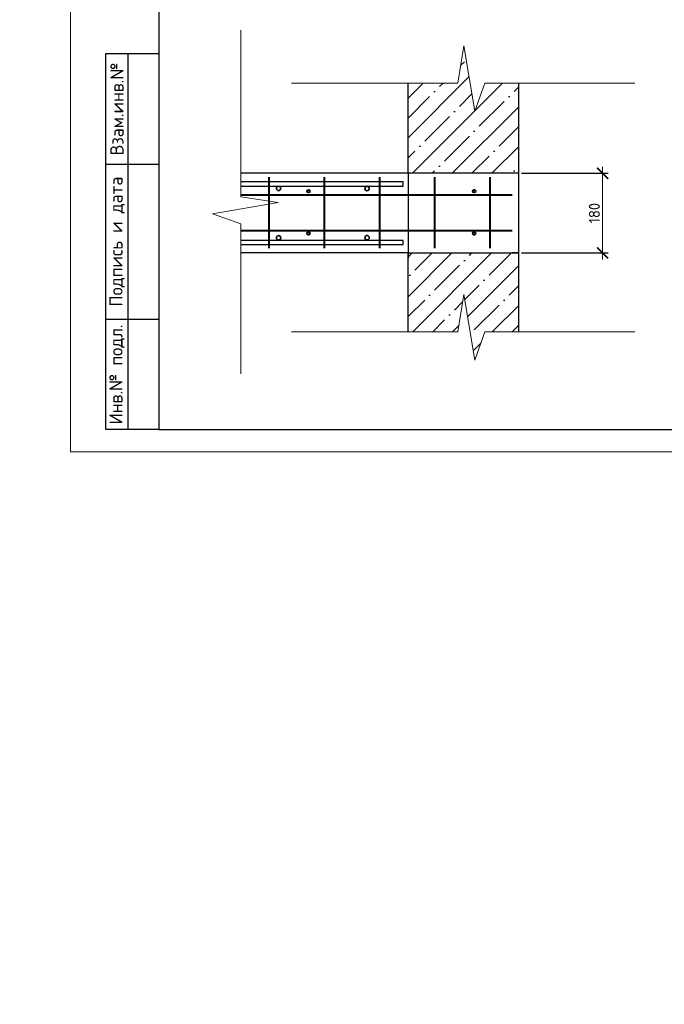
# Model space of a CAD drawing. Header units: millimetres. Extents: x 259029 to 2494469, y -731578 to -57567.
# Tile 213 of 252: x 468339 to 482916, y -526452 to -504193. Entities that reach past the tile are written whole.
import ezdxf
from ezdxf import colors
from ezdxf.entities.mleader import LeaderData, LeaderLine
from ezdxf.enums import TextEntityAlignment as Align
from ezdxf.math import Vec2, Vec3

# ---------------------------------------------------------------- set-up
doc = ezdxf.new("R2010")
doc.units = ezdxf.units.MM
doc.layers.get('Defpoints').update_dxf_attribs({"color": 140})
for name, color, linetype, lineweight in [('Армирование', 3, 'Continuous', 40), ('Армирование стержнями_ общее', 7, 'Continuous', 25), ('Выноски', 20, 'Continuous', 20), ('Размеры', 54, 'Continuous', 20), ('РАЗРЕЗЫ', 10, 'Continuous', 60), ('Символы 0.20', 1, 'Continuous', 20), ('Текст', 41, 'Continuous', 30), ('Тонкая', 81, 'Continuous', 20), ('ТОНКИЕ', 7, 'Continuous', 9)]:
    doc.layers.add(name, color=color, linetype=linetype, lineweight=lineweight)
doc.layers.add('ТОЛСТЫЕ_ОСНОВНЫЕ', color=6, linetype='Continuous')
doc.styles.add('style1', font='GOST_Common.ttf', dxfattribs={"height": 500})
doc.styles.add('ГОСТ', font='GOST_Common.ttf')
doc.dimstyles.new('ГОСТ', dxfattribs={"dimscale": 0, "dimtxt": 2.5, "dimasz": 2.5, "dimexe": 1.25, "dimexo": 0.625, "dimtad": 1, "dimdec": 0, "dimtxsty": 'ГОСТ', "dimblk": 'ARCHTICK', "dimcen": 2.5, "dimdle": 1.5, "dimclrd": 256, "dimclre": 256, "dimclrt": 256, "dimadec": 0, "dimazin": 0, "dimtfac": 1, "dimtdec": 0, "dimtmove": 1, "dimatfit": 3, "dimfxl": 2, "dimtfill": 1, "dimlwd": 0, "dimarcsym": 0})

# ---------------------------------------------------------------- blocks, each defined once
blk = doc.blocks.new('_None')
blk = doc.blocks.new('*U639')
at = {"layer": 'ТОЛСТЫЕ_ОСНОВНЫЕ'}
for p, q in [((8, 5), (8, 90)), ((8, 90), (20, 90)), ((13, 5), (13, 90)), ((8, 65), (20, 65)), ((8, 30), (20, 30)), ((20, 5), (8, 5))]:
    blk.add_line(p, q, dxfattribs=at)
at = {"layer": 'ТОЛСТЫЕ_ОСНОВНЫЕ', "color": 6}
blk.add_lwpolyline([(20, 5), (415, 5), (415, 292), (20, 292)], close=True, dxfattribs=at)
at = {"layer": 'ТОНКИЕ'}
blk.add_lwpolyline([(0, 0), (420, 0), (420, 297), (0, 297)], close=True, dxfattribs=at)
at = {"layer": 'Текст', "style": 'style1'}
for s, p in [('Взам.инв.№', (10.5, 77.5)), ('Подпись и дата', (10.5, 47.5)), ('Инв.№ подл.', (10.5, 17.5))]:
    blk.add_text(s, height=3, rotation=90, dxfattribs=at).set_placement(p, align=Align.MIDDLE)
blk = doc.blocks.new('_ArchTick')
at = {"color": 0, "linetype": 'ByBlock', "const_width": 0.15}
blk.add_lwpolyline([(-0.5, -0.5), (0.5, 0.5)], dxfattribs=at)
blk = doc.blocks.new('*D658')
at = {"layer": 'Defpoints', "color": 0, "lineweight": -2, "transparency": 16777216}
for p in [(479623, -507666), (479623, -509466), (481521, -509466)]:
    blk.add_point(p, dxfattribs=at)
at = {"layer": 'Размеры', "lineweight": -2, "transparency": 16777216}
for p, q in [((479685, -507666), (481646, -507666)), ((479685, -509466), (481646, -509466))]:
    blk.add_line(p, q, dxfattribs=at)
at = {"layer": 'Размеры', "lineweight": 0, "transparency": 16777216}
blk.add_line((481521, -507516), (481521, -509616), dxfattribs=at)
at = {"layer": 'Размеры', "lineweight": 0, "transparency": 16777216, "xscale": 250, "yscale": 250, "zscale": 250}
for p, rotation in [((481521, -507666), 90), ((481521, -509466), 270)]:
    blk.add_blockref('_ArchTick', p, dxfattribs=dict(at, rotation=rotation))
at = {"layer": 'Размеры', "transparency": 16777216, "insert": (481334, -508566), "char_height": 250, "attachment_point": 5, "rotation": 90, "style": 'ГОСТ', "bg_fill": 3, "box_fill_scale": 1.1, "bg_fill_color": 256, "bg_fill_true_color": 13158600, "bg_fill_transparency": 0}
blk.add_mtext('180', dxfattribs=at)
blk = doc.blocks.new('ааапп')
at = {"layer": 'Символы 0.20'}
ml = blk.add_multileader_mtext('Standard', dxfattribs=at)
ml.set_content('по7(л.6)', color=256, style='ГОСТ')
ml.set_leader_properties(color=256, linetype='ByLayer', lineweight=-1)
ml.set_arrow_properties(name='NONE')
ml.build(insert=Vec2(0, 0))
ml.multileader.update_dxf_attribs({"text_left_attachment_type": 6, "text_right_attachment_type": 6, "dogleg_length": 0.25, "arrow_head_size": 200, "scale": 100})
ctx = ml.context
ctx.base_point, ctx.scale, ctx.char_height, ctx.arrow_head_size, ctx.landing_gap_size, ctx.plane_origin = Vec3(609782.7, -570717.4), 100, 250, 200, 25, Vec3(612513.4, -570395.2)
ctx.left_attachment, ctx.right_attachment = 6, 6
notes = []
notes.append((ctx, [(1, (1, 1, 0), (610957.7, -570717.4), (-1, 0), 25, [(0, [(611147.2, -569654.4)], 0, [])])]))
ctx.mtext.insert, ctx.mtext.width, ctx.mtext.defined_height, ctx.mtext.flow_direction = Vec3(609807.7, -570417.4), 1094.387, 742.8, 5
ml = blk.add_multileader_mtext('Standard', dxfattribs=at)
ml.set_content('4(л.6)', color=256, style='ГОСТ')
ml.set_leader_properties(color=256, linetype='ByLayer', lineweight=-1)
ml.set_arrow_properties(name='NONE')
ml.build(insert=Vec2(0, 0))
ml.multileader.update_dxf_attribs({"text_left_attachment_type": 6, "text_right_attachment_type": 6, "dogleg_length": 0.25, "arrow_head_size": 200, "scale": 100})
ctx = ml.context
ctx.base_point, ctx.scale, ctx.char_height, ctx.arrow_head_size, ctx.landing_gap_size, ctx.plane_origin = Vec3(611257.3, -571855.8), 100, 250, 200, 25, Vec3(612471.5, -574008.5)
ctx.left_attachment, ctx.right_attachment = 6, 6
notes.append((ctx, [(0, (1, 1, 0), (611232.3, -571855.8), (1, 0), 25, [(0, [(611050.1, -572508.2)], 0, [])])]))
ctx.mtext.insert, ctx.mtext.width, ctx.mtext.defined_height, ctx.mtext.flow_direction = Vec3(611282.3, -571555.8), 1018.139, 759.8, 5
ml = blk.add_multileader_mtext('Standard', dxfattribs=at)
ml.set_content('4(л.6)', color=256, style='ГОСТ')
ml.set_leader_properties(color=256, linetype='ByLayer', lineweight=-1)
ml.set_arrow_properties(name='NONE')
ml.build(insert=Vec2(0, 0))
ml.multileader.update_dxf_attribs({"text_left_attachment_type": 6, "text_right_attachment_type": 6, "dogleg_length": 0.25, "arrow_head_size": 200, "scale": 100})
ctx = ml.context
ctx.base_point, ctx.scale, ctx.char_height, ctx.arrow_head_size, ctx.landing_gap_size, ctx.plane_origin = Vec3(611257.3, -575385.8), 100, 250, 200, 25, Vec3(612471.5, -577538.5)
ctx.left_attachment, ctx.right_attachment = 6, 6
notes.append((ctx, [(0, (1, 1, 0), (611232.3, -575385.8), (1, 0), 25, [(0, [(611050.1, -576038.2)], 0, [])])]))
ctx.mtext.insert, ctx.mtext.width, ctx.mtext.defined_height, ctx.mtext.flow_direction = Vec3(611282.3, -575085.8), 1018.139, 759.8, 5
ml = blk.add_multileader_mtext('Standard', dxfattribs=at)
ml.set_content('4(л.6)', color=256, style='ГОСТ')
ml.set_leader_properties(color=256, linetype='ByLayer', lineweight=-1)
ml.set_arrow_properties(name='NONE')
ml.build(insert=Vec2(0, 0))
ml.multileader.update_dxf_attribs({"text_left_attachment_type": 6, "text_right_attachment_type": 6, "dogleg_length": 0.25, "arrow_head_size": 200, "scale": 100})
ctx = ml.context
ctx.base_point, ctx.scale, ctx.char_height, ctx.arrow_head_size, ctx.landing_gap_size, ctx.plane_origin = Vec3(611257.3, -581853.8), 100, 250, 200, 25, Vec3(612471.5, -584006.4)
ctx.left_attachment, ctx.right_attachment = 6, 6
notes.append((ctx, [(0, (1, 1, 0), (611232.3, -581853.8), (1, 0), 25, [(0, [(611050.1, -582506.1)], 0, [])])]))
ctx.mtext.insert, ctx.mtext.width, ctx.mtext.defined_height, ctx.mtext.flow_direction = Vec3(611282.3, -581553.8), 1018.139, 759.8, 5
for ctx, leaders in notes:
    for number, flags, end, landing, length, lines in leaders:
        leader = LeaderData()
        leader.index, (leader.has_last_leader_line, leader.has_dogleg_vector, leader.attachment_direction) = number, flags
        leader.last_leader_point, leader.dogleg_vector, leader.dogleg_length = Vec3(end), Vec3(landing), length
        for number, points, colour, breaks in lines:
            line = LeaderLine()
            line.index, line.vertices, line.color, line.breaks = number, Vec3.list(points), colors.encode_raw_color(colour), breaks
            leader.lines.append(line)
        ctx.leaders.append(leader)

msp = doc.modelspace()

# ---------------------------------------------------------------- linework, layer by layer
at = {"layer": 'Тонкая', "color": 30, "linetype": 'ByBlock', "ltscale": 75}
msp.add_lwpolyline([(474482.7, -505625.8), (478247.6, -505625.8), (478379.1, -504784.6), (478631.7, -506264.3), (478857.7, -505625.8), (482249.1, -505625.8)], dxfattribs=at)

# ---------------------------------------------------------------- texts
at = {"layer": 'Выноски'}
note = msp.add_mtext_static_columns([''] * 2, width=18604.939, gutter_width=10240.1, height=0, dxfattribs=dict(at, insert=(295601.8, -509833), char_height=250, attachment_point=1, style='ГОСТ'))
for column, words in zip([note] + note.columns.linked_columns, ['\\pi8790.91665;Общие указания:\\P\\pi570.45,l346.2,t2000;1.^IСтроительство здания должно производиться в соответствии с проектом производства работ (ППР). при {\\H1.66663x; }\\P\\pi0,t346.2;отсутствии проекта ППР в производство строительно-монтажных работ запрещается. {\\H1.18896x; }\\P\\pi570.45,t2000;2.^IМонтаж сборных конструкций вести в соответствии с требованиями СП 70.13330.2012 "Несущие и {\\H1.54818x; }\\P\\pi0,t346.2;ограждающие конструкции "(акт.ред. СНиП 3.03.01-87*).{\\H1.62844x;\\C0; \\H0.61408x;\\P\\pi570.45,t2000;}3.^IВсе сварные работы следует вести в соответствии с ГОСТ 5264-80* "Ручная дуговая сварка.Соединения {\\H1.20169x; }\\P\\pi0,t346.2;сварные" и  ГОСТ 14098-2014 "Соединения сварные арматуры и закладных деталей железобетонных конструкций". {\\H1.54394x; }\\PСварку вести электродами типа Э42А. {\\H1.42985x;\\C0; \\H0.69937x;\\P\\pi570.45,t2000;}4.^IВсе металлические конструкции окрасить эмалью ПФ-1189 по ГОСТ 6465-79 в два слоя. Эмаль наносить на {\\H1.46788x; }\\P\\pi0,t346.2;грунтовку ГФ-021 по ГОСТ 25129-82 (первый слой - на заводе-изготовителе, второй слой - на монтаже).{\\H1.65521x;\\C0; \\H0.60415x;\\P\\pi10052.46968,l0,tz;\\H1.55946x; \\H0.64125x;\\P\\H1.64685x; \\H0.60722x;\\P\\pi812.5,l41.6675;\\H1.23852x; \\H0.80742x;\\P}', '']):
    column.text = words

# ---------------------------------------------------------------- leaders
at = {"layer": 'Символы 0.20'}
ml = msp.add_multileader_mtext('Standard', dxfattribs=at)
ml.set_content('4(л.6)', color=256, style='ГОСТ')
ml.set_leader_properties(color=256, linetype='ByLayer', lineweight=-1)
ml.set_arrow_properties(name='NONE')
ml.build(insert=Vec2(0, 0))
ml.multileader.update_dxf_attribs({"text_left_attachment_type": 6, "text_right_attachment_type": 6, "dogleg_length": 0.25, "arrow_head_size": 200, "scale": 100})
ctx = ml.context
ctx.base_point, ctx.scale, ctx.char_height, ctx.arrow_head_size, ctx.landing_gap_size, ctx.plane_origin = Vec3(372128.9, -504653.5), 100, 250, 200, 25, Vec3(374320.4, -504547.8)
ctx.left_attachment, ctx.right_attachment = 6, 6
notes = []
notes.append((ctx, [(1, (1, 1, 0), (372978.9, -504653.5), (-1, 0), 25, [(0, [(372899.1, -503886.6)], 0, [])])]))
ctx.mtext.insert, ctx.mtext.width, ctx.mtext.defined_height, ctx.mtext.flow_direction = Vec3(372153.9, -504353.5), 1094.387, 742.8, 5
ml = msp.add_multileader_mtext('Standard', dxfattribs=at)
ml.set_content('4(л.6)', color=256, style='ГОСТ')
ml.set_leader_properties(color=256, linetype='ByLayer', lineweight=-1)
ml.set_arrow_properties(name='NONE')
ml.build(insert=Vec2(0, 0))
ml.multileader.update_dxf_attribs({"text_left_attachment_type": 6, "text_right_attachment_type": 6, "dogleg_length": 0.25, "arrow_head_size": 200, "scale": 100})
ctx = ml.context
ctx.base_point, ctx.scale, ctx.char_height, ctx.arrow_head_size, ctx.landing_gap_size, ctx.plane_origin = Vec3(371759.6, -505626.5), 100, 250, 200, 25, Vec3(374250.6, -507910.7)
ctx.left_attachment, ctx.right_attachment = 6, 6
notes.append((ctx, [(1, (1, 1, 0), (372609.6, -505626.5), (-1, 0), 25, [(0, [(372767.4, -506400.4)], 0, [])])]))
ctx.mtext.insert, ctx.mtext.width, ctx.mtext.defined_height, ctx.mtext.flow_direction = Vec3(371784.6, -505326.5), 1094.387, 742.8, 5
for ctx, leaders in notes:
    for number, flags, end, landing, length, lines in leaders:
        leader = LeaderData()
        leader.index, (leader.has_last_leader_line, leader.has_dogleg_vector, leader.attachment_direction) = number, flags
        leader.last_leader_point, leader.dogleg_vector, leader.dogleg_length = Vec3(end), Vec3(landing), length
        for number, points, colour, breaks in lines:
            line = LeaderLine()
            line.index, line.vertices, line.color, line.breaks = number, Vec3.list(points), colors.encode_raw_color(colour), breaks
            leader.lines.append(line)
        ctx.leaders.append(leader)

# ---------------------------------------------------------------- next in the draw order: block references
at = {"layer": 'РАЗРЕЗЫ', "color": 2, "lineweight": -2, "rotation": 45.00000000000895}
msp.add_blockref('ааапп', (-370061.8, -617495.3), dxfattribs=at)

# ---------------------------------------------------------------- next in the draw order: hatches: boundary and pattern name
at = {"layer": 'РАЗРЕЗЫ', "lineweight": -2}
h = msp.add_hatch(dxfattribs=at)
h.set_pattern_fill('ANSI35', color=256, scale=100)
h.set_pattern_definition([(45, (-4967.55, 9649.5), (-449.0128, 449.0128), []), (45, (-4518.54, 9649.5), (-449.0128, 449.0128), [793.75, -158.75, 0, -158.75])])
h.paths.add_polyline_path([(479622.8, -505625.8), (478857.7, -505625.8), (478631.7, -506264.3), (478379.1, -504784.6), (478247.6, -505625.8), (477122.8, -505625.8), (477122.8, -507665.7), (479622.8, -507665.7)])
h.paths.add_polyline_path([(479622.8, -509465.7), (477122.8, -509465.7), (477122.8, -511247.8), (478247.6, -511247.8), (478379.1, -510406.6), (478631.7, -511886.4), (478857.7, -511247.8), (479622.8, -511247.8)])

# ---------------------------------------------------------------- next in the draw order: linework, layer by layer
at = {"color": 0, "lineweight": 35}
for centre in [(474193.8, -508006.8), (476193.8, -508010), (474193.8, -509124.6), (476193.8, -509121.5)]:
    msp.add_circle(centre, 50, dxfattribs=at)
at = {"layer": 'Армирование'}
for p, q in [((473972.8, -507755.9), (473972.8, -509355.9)), ((475222.8, -507755.9), (475222.8, -509355.9)), ((476472.8, -507755.9), (476472.8, -509355.9)), ((477722.8, -507755.9), (477722.8, -509355.9)), ((478972.8, -507755.9), (478972.8, -509355.9)), ((473341.2, -508155.9), (479472.8, -508155.9)), ((473341.2, -508955.9), (479472.8, -508955.9))]:
    msp.add_line(p, q, dxfattribs=at)
for centre in [(474868, -508072.7), (478618, -508072.7), (474868, -509024), (478618, -509024)]:
    msp.add_circle(centre, 30, dxfattribs=at)
at = {"layer": 'Армирование стержнями_ общее', "color": 0, "lineweight": 30}
for p, q in [((473341.2, -507854.4), (477011.8, -507854.4)), ((473341.2, -507954.4), (477011.8, -507954.4)), ((473341.2, -509177), (477011.8, -509177)), ((473341.2, -509277), (477011.8, -509277))]:
    msp.add_line(p, q, dxfattribs=at)
for points in [[(477011.8, -507954.4), (477011.8, -507854.4)], [(477011.8, -509277), (477011.8, -509177)]]:
    msp.add_lwpolyline(points, dxfattribs=at)
at = {"layer": 'РАЗРЕЗЫ', "color": 2, "lineweight": 30}
for p, q in [((477122.8, -507665.7), (477122.8, -505625.8)), ((479622.8, -507665.7), (479622.8, -505625.8)), ((479622.8, -507665.7), (477122.8, -507665.7)), ((477122.8, -511247.8), (477122.8, -509465.7)), ((477122.8, -509465.7), (479622.8, -509465.7)), ((479622.8, -511247.8), (479622.8, -509465.7))]:
    msp.add_line(p, q, dxfattribs=at)
at = {"layer": 'РАЗРЕЗЫ', "color": 2, "lineweight": -2}
for p, q in [((477122.8, -507665.7), (473341.2, -507665.7)), ((477122.8, -507665.7), (477122.8, -509592.3)), ((477122.8, -509465.7), (473341.2, -509465.7))]:
    msp.add_line(p, q, dxfattribs=at)
at = {"layer": 'Тонкая', "color": 30, "linetype": 'ByBlock', "ltscale": 75}
for points in [[(473341.2, -504430.4), (473341.2, -508195.4), (474182.5, -508326.8), (472702.7, -508579.4), (473341.2, -508805.4), (473341.2, -512196.9)], [(474482.7, -511247.8), (478247.6, -511247.8), (478379.1, -510406.6), (478631.7, -511886.4), (478857.7, -511247.8), (482249.1, -511247.8)]]:
    msp.add_lwpolyline(points, dxfattribs=at)

# ---------------------------------------------------------------- next in the draw order: block references
at = {"xscale": 100, "yscale": 100, "zscale": 100}
msp.add_blockref('*U639', (469488.3, -513960.7), dxfattribs=at)

# ---------------------------------------------------------------- next in the draw order: leaders
at = {"layer": 'Символы 0.20'}
ml = msp.add_multileader_mtext('Standard', dxfattribs=at)
ml.set_content('4(л.6)', color=256, style='ГОСТ')
ml.set_leader_properties(color=256, linetype='ByLayer', lineweight=-1)
ml.set_arrow_properties(name='NONE')
ml.build(insert=Vec2(0, 0))
ml.multileader.update_dxf_attribs({"text_left_attachment_type": 6, "text_right_attachment_type": 6, "dogleg_length": 0.25, "arrow_head_size": 200, "scale": 100})
ctx = ml.context
ctx.base_point, ctx.scale, ctx.char_height, ctx.arrow_head_size, ctx.landing_gap_size, ctx.plane_origin = Vec3(372010.9, -510882.3), 100, 250, 200, 25, Vec3(374250.6, -511152.2)
ctx.left_attachment, ctx.right_attachment = 6, 6
notes = []
notes.append((ctx, [(1, (1, 1, 0), (372860.9, -510882.3), (-1, 0), 25, [(0, [(372765.9, -510439.4)], 0, [])])]))
ctx.mtext.insert, ctx.mtext.width, ctx.mtext.defined_height, ctx.mtext.flow_direction = Vec3(372035.9, -510582.3), 1094.387, 742.8, 5
for ctx, leaders in notes:
    for number, flags, end, landing, length, lines in leaders:
        leader = LeaderData()
        leader.index, (leader.has_last_leader_line, leader.has_dogleg_vector, leader.attachment_direction) = number, flags
        leader.last_leader_point, leader.dogleg_vector, leader.dogleg_length = Vec3(end), Vec3(landing), length
        for number, points, colour, breaks in lines:
            line = LeaderLine()
            line.index, line.vertices, line.color, line.breaks = number, Vec3.list(points), colors.encode_raw_color(colour), breaks
            leader.lines.append(line)
        ctx.leaders.append(leader)

# ---------------------------------------------------------------- next in the draw order: dimensions: what is measured, and where the dimension line sits
at = {"layer": 'Размеры'}
dim = msp.add_linear_dim(base=(481521.4, -509465.7), p1=(479622.8, -507665.7), p2=(479622.8, -509465.7), angle=90, dimstyle='ГОСТ', override={"dimscale": 100, "dimlfac": 0.1, "dimtix": 0, "dimtofl": 1, "dimtmove": 1, "dimatfit": 3}, dxfattribs=at)
dim.commit()
dim.dimension.update_dxf_attribs({"geometry": '*D658', "text_midpoint": (481333.9, -508565.7)})

# ---------------------------------------------------------------- next in the draw order: linework, layer by layer
at = {"layer": 'РАЗРЕЗЫ', "color": 2, "lineweight": -2}
for q in [(479622.8, -507665.7), (479472.8, -509465.7)]:
    msp.add_line((479622.8, -509465.7), q, dxfattribs=at)

# ---------------------------------------------------------------- next in the draw order: texts
at = {"layer": 'Выноски'}
note = msp.add_mtext_static_columns([''] * 2, width=19641.405, gutter_width=8167.2, height=0, dxfattribs=dict(at, insert=(385740.7, -502617.6), char_height=250, attachment_point=1, style='ГОСТ'))
for column, words in zip([note] + note.columns.linked_columns, ['\\pi10527.89954; \\P\\pi570.45,l346.2,t2000;1.^IОбщие указания см. лист 1. {\\H1.46663x; }\\P2.^IМонтажные узлы 1;2;3;4;6;7;8 см. лист{\\C0; 7.\\H1.45562x; \\H0.68699x;\\P}3.^IСварку производить согласно СП70.1330.2011 электродами Э42 ГОСТ 9467-75*.{\\H1.45929x; }\\P4.^IВсе металлические конструкции окрасить эмалью ПФ-1189 по ГОСТ 6465-79 в два слоя. Эмаль наносить на {\\H1.45807x; }\\P\\pi0,t346.2;грунтовку ГФ-021 по ГОСТ 25129-82 (первый слой - на заводе-изготовителе, второй слой - на монтаже).{\\H1.65848x; }\\P\\pi570.45,t2000;5.^IОгнезащиту металлических косоуров см.л. 9.{\\H1.19167x; }\\P6.^IДлину швов принимать по длине сопряжения свариваемых элементов. все катеты сварных швов принимать {\\H1.54728x; }\\P\\pi0,t346.2;высотой 6 мм, кроме оговоренных.{\\H1.42874x; }\\P\\pi570.45,t2000;7.^IМонтаж стальных конструкций производить в соответствии с указаниями СП 70.1333.0.2012"Несущие и {\\H1.46825x; }\\P\\pi0,t346.2;ограждающие конструкции".{\\H1.45508x; }\\P\\pi570.45,t2000;8.^IЖелезобетонные изделия монтировать на цем-песчаном растворе М100 толщ. 10мм.{\\H1.46099x; }\\P{\\C0;9.^IНа разрезах 1-1;2-2 отметки чистого пола.\\H1.45599x; \\H0.68682x;\\P\\pi10570.70257,l0,tz;\\H1.82587x; \\H0.54768x;\\P\\H1.55804x; \\H0.64183x;\\P\\H1.64732x; \\H0.60705x;\\P\\pi812.5,l41.6675;\\H1.23836x; \\H0.80752x;\\P}', '']):
    column.text = words

doc.saveas('drawing.dxf')
